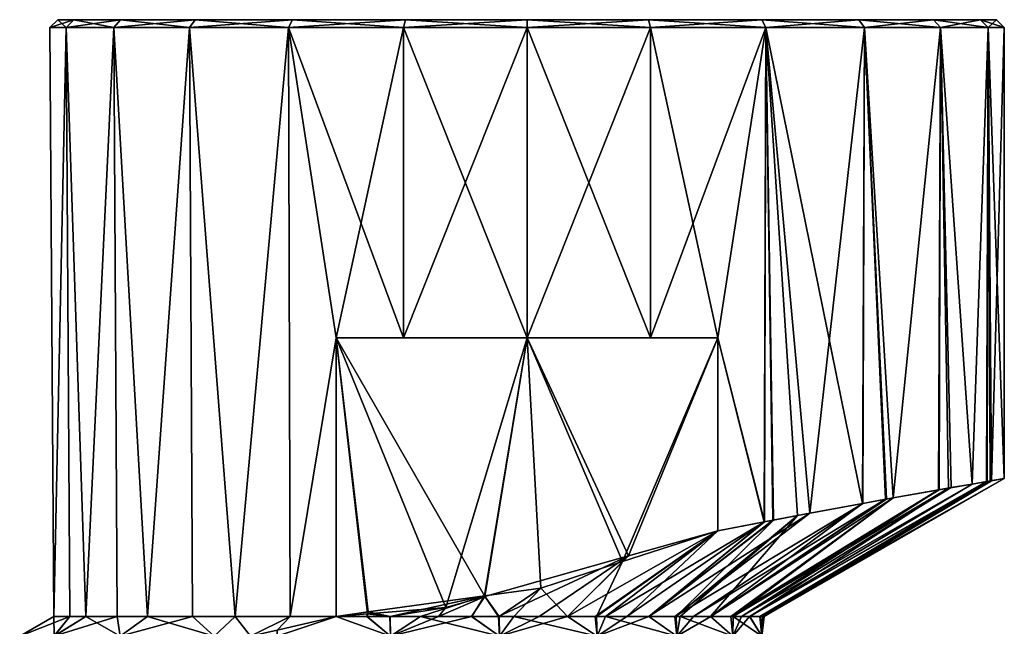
# Model space of a CAD drawing. Extents: x -0.15 to 0.15, y -0.636 to -0.004.
# Tile 256 of 256: x 0.067 to 0.092, y -0.041 to -0.025. Entities that reach past the tile are written whole.
import ezdxf

# ---------------------------------------------------------------- set-up
doc = ezdxf.new("R2010")
doc.units = 0
doc.layers.add('mesh', color=7, linetype='CONTINUOUS')

msp = doc.modelspace()

# ---------------------------------------------------------------- meshes
at = {"layer": 'mesh'}
mesh = msp.add_polyface(dxfattribs=at)
corners = [(0.08, -0.0253, -0.583694), (0.076946, -0.0253, -0.572296), (0.0741, -0.0253, -0.573475), (0.069781, -0.0253, -0.577794), (0.068602, -0.0253, -0.58064), (0.071656, -0.0253, -0.57535), (0.068602, -0.0253, -0.586748), (0.069781, -0.0253, -0.589594), (0.0682, -0.0253, -0.583694), (0.0741, -0.0253, -0.593913), (0.076946, -0.0253, -0.595092), (0.071656, -0.0253, -0.592038), (0.076894, -0.0255, -0.572103), (0.074, -0.0255, -0.573302), (0.071515, -0.0255, -0.575209), (0.069608, -0.0255, -0.577694), (0.068409, -0.0255, -0.580589), (0.068, -0.0255, -0.583694), (0.068409, -0.0255, -0.5868), (0.069608, -0.0255, -0.589694), (0.071515, -0.0255, -0.59218), (0.074, -0.0255, -0.594087), (0.076894, -0.0255, -0.595285), (0.08, -0.0253, -0.595494), (0.08, -0.0333, -0.572694), (0.075204, -0.0333, -0.572694), (0.076894, -0.0333, -0.572103), (0.077961, -0.040074, -0.572694), (0.08, -0.0333, -0.594694), (0.076894, -0.0333, -0.595285), (0.075204, -0.0333, -0.594694), (0.08, -0.0333, -0.571694), (0.074046, -0.0403, -0.57338), (0.072659, -0.0403, -0.574202), (0.07266, -0.0403, -0.593187), (0.074046, -0.0403, -0.594009), (0.07046, -0.0403, -0.576415), (0.071587, -0.0403, -0.575281), (0.068906, -0.0403, -0.57912), (0.069696, -0.0403, -0.577745), (0.068102, -0.0403, -0.582135), (0.068507, -0.0403, -0.580615), (0.068102, -0.0403, -0.585255), (0.068102, -0.0403, -0.583694), (0.068906, -0.0403, -0.588269), (0.068507, -0.0403, -0.586774), (0.071587, -0.0403, -0.592108), (0.07046, -0.0403, -0.590974), (0.069696, -0.0403, -0.589644)]
mesh.append_faces([[corners[k] for k in face] for face in [(0, 1, 2, 2), (0, 3, 4, 4), (0, 5, 3, 3), (2, 5, 0, 0), (0, 6, 7, 7), (0, 8, 6, 6), (4, 8, 0, 0), (0, 9, 10, 10), (0, 11, 9, 9), (7, 11, 0, 0), (12, 2, 1, 1), (13, 2, 12, 12), (13, 5, 2, 2), (14, 5, 13, 13), (14, 3, 5, 5), (15, 3, 14, 14), (15, 4, 3, 3), (16, 4, 15, 15), (16, 8, 4, 4), (17, 8, 16, 16), (17, 6, 8, 8), (18, 6, 17, 17), (18, 7, 6, 6), (19, 7, 18, 18), (19, 11, 7, 7), (20, 11, 19, 19), (20, 9, 11, 11), (21, 9, 20, 20), (21, 10, 9, 9), (22, 10, 21, 21), (22, 23, 10, 10), (24, 25, 26, 26), (24, 27, 25, 25), (28, 29, 30, 30), (12, 25, 13, 13), (12, 26, 25, 25), (31, 26, 12, 12), (32, 13, 25, 25), (33, 13, 32, 32), (33, 14, 13, 13), (21, 20, 34, 34), (21, 30, 29, 29), (35, 21, 34, 34), (35, 30, 21, 21), (22, 21, 29, 29), (14, 36, 15, 15), (33, 37, 14, 14), (15, 38, 16, 16), (36, 39, 15, 15), (16, 40, 17, 17), (38, 41, 16, 16), (17, 42, 18, 18), (40, 43, 17, 17), (18, 44, 19, 19), (18, 45, 44, 44), (42, 45, 18, 18), (20, 46, 34, 34), (20, 47, 46, 46), (19, 47, 20, 20), (19, 48, 47, 47), (44, 48, 19, 19)]])
mesh = msp.add_polyface(dxfattribs=at)
corners = [(0.091398, -0.0253, -0.586748), (0.0918, -0.0253, -0.583694), (0.08, -0.0253, -0.583694), (0.0859, -0.0253, -0.573475), (0.083054, -0.0253, -0.572296), (0.088344, -0.0253, -0.57535), (0.090219, -0.0253, -0.577794), (0.08, -0.0253, -0.571894), (0.076946, -0.0253, -0.572296), (0.083054, -0.0253, -0.595092), (0.0859, -0.0253, -0.593913), (0.08, -0.0253, -0.595494), (0.076946, -0.0253, -0.595092), (0.088344, -0.0253, -0.592038), (0.086, -0.0255, -0.573302), (0.083106, -0.0255, -0.572103), (0.08, -0.0255, -0.571694), (0.076894, -0.0255, -0.572103), (0.08, -0.0255, -0.595694), (0.076894, -0.0255, -0.595285), (0.083106, -0.0255, -0.595285), (0.086, -0.0255, -0.594087), (0.08, -0.0333, -0.572694), (0.083106, -0.0333, -0.572103), (0.084796, -0.0333, -0.572694), (0.08, -0.0333, -0.571694), (0.076894, -0.0333, -0.572103), (0.08255, -0.038781, -0.572694), (0.084796, -0.038147, -0.572694), (0.078941, -0.039798, -0.572694), (0.077961, -0.040074, -0.572694), (0.084796, -0.0333, -0.594694), (0.082397, -0.038925, -0.594694), (0.084796, -0.038147, -0.594694), (0.08, -0.0333, -0.594694), (0.080349, -0.03959, -0.594694), (0.078929, -0.039786, -0.594694), (0.075204, -0.0333, -0.594694), (0.083106, -0.0333, -0.595285), (0.08, -0.0333, -0.595694), (0.076894, -0.0333, -0.595285), (0.083066, -0.0403, -0.576315), (0.086182, -0.037883, -0.573493), (0.087113, -0.037705, -0.57403), (0.086198, -0.037879, -0.593916), (0.083751, -0.0403, -0.590332), (0.086803, -0.037763, -0.59358), (0.085974, -0.037922, -0.59404), (0.083059, -0.0403, -0.59106), (0.081971, -0.0403, -0.592204), (0.085963, -0.037925, -0.573367)]
mesh.append_faces([[corners[k] for k in face] for face in [(0, 1, 2, 2), (2, 3, 4, 4), (2, 5, 3, 3), (6, 5, 2, 2), (2, 7, 8, 8), (4, 7, 2, 2), (2, 9, 10, 10), (2, 11, 9, 9), (12, 11, 2, 2), (10, 13, 2, 2), (14, 4, 3, 3), (15, 4, 14, 14), (15, 7, 4, 4), (16, 7, 15, 15), (16, 8, 7, 7), (17, 8, 16, 16), (18, 11, 19, 19), (18, 9, 11, 11), (20, 9, 18, 18), (20, 10, 9, 9), (21, 10, 20, 20), (21, 13, 10, 10), (22, 23, 24, 24), (22, 25, 23, 23), (26, 25, 22, 22), (27, 24, 28, 28), (27, 22, 24, 24), (22, 29, 30, 30), (27, 29, 22, 22), (31, 32, 33, 33), (31, 34, 32, 32), (34, 35, 32, 32), (34, 36, 35, 35), (37, 36, 34, 34), (34, 31, 38, 38), (34, 39, 40, 40), (38, 39, 34, 34), (41, 42, 43, 43), (44, 45, 46, 46), (47, 48, 44, 44), (33, 49, 47, 47), (31, 21, 20, 20), (47, 31, 33, 33), (47, 21, 31, 31), (44, 21, 47, 47), (44, 46, 21, 21), (42, 14, 43, 43), (14, 24, 23, 23), (50, 14, 42, 42), (50, 24, 14, 14), (28, 24, 50, 50), (16, 25, 17, 17), (16, 23, 25, 25), (15, 23, 16, 16), (15, 14, 23, 23), (20, 38, 31, 31), (20, 39, 38, 38), (18, 39, 20, 20), (18, 40, 39, 39), (19, 40, 18, 18)]])
mesh = msp.add_polyface(dxfattribs=at)
corners = [(0.08, -0.0253, -0.583694), (0.091398, -0.0253, -0.58064), (0.090219, -0.0253, -0.577794), (0.0918, -0.0253, -0.583694), (0.090219, -0.0253, -0.589594), (0.091398, -0.0253, -0.586748), (0.088344, -0.0253, -0.592038), (0.091591, -0.0255, -0.580589), (0.092, -0.0255, -0.583694), (0.090392, -0.0255, -0.577694), (0.088344, -0.0253, -0.57535), (0.088485, -0.0255, -0.575209), (0.0859, -0.0253, -0.573475), (0.086, -0.0255, -0.573302), (0.088485, -0.0255, -0.59218), (0.086, -0.0255, -0.594087), (0.090392, -0.0255, -0.589694), (0.091591, -0.0255, -0.5868), (0.085124, -0.0403, -0.579543), (0.089204, -0.037324, -0.576051), (0.090346, -0.037122, -0.577726), (0.084617, -0.0403, -0.578514), (0.089015, -0.037357, -0.575774), (0.084188, -0.0403, -0.577645), (0.088446, -0.037461, -0.575252), (0.083715, -0.0403, -0.577085), (0.087113, -0.037705, -0.57403), (0.085859, -0.0403, -0.582281), (0.091555, -0.036913, -0.580602), (0.09168, -0.036891, -0.580941), (0.085591, -0.0403, -0.581022), (0.091192, -0.036975, -0.57962), (0.085392, -0.0403, -0.580088), (0.090667, -0.037065, -0.578198), (0.085855, -0.0403, -0.585477), (0.091647, -0.036897, -0.586584), (0.091568, -0.036911, -0.586791), (0.085604, -0.0403, -0.586365), (0.091194, -0.036975, -0.587767), (0.0906, -0.037077, -0.58932), (0.084614, -0.0403, -0.588867), (0.088436, -0.037463, -0.592125), (0.086803, -0.037763, -0.59358), (0.089038, -0.037353, -0.591589), (0.089209, -0.037323, -0.591339), (0.090358, -0.03712, -0.589671), (0.08596, -0.0403, -0.582753), (0.092, -0.036836, -0.583656), (0.085869, -0.0403, -0.585117), (0.085182, -0.0403, -0.587857)]
mesh.append_faces([[corners[k] for k in face] for face in [(0, 1, 2, 2), (0, 3, 1, 1), (0, 4, 5, 5), (0, 6, 4, 4), (7, 1, 8, 8), (7, 2, 1, 1), (9, 2, 7, 7), (9, 10, 2, 2), (11, 10, 9, 9), (11, 12, 10, 10), (13, 12, 11, 11), (14, 6, 15, 15), (14, 4, 6, 6), (16, 4, 14, 14), (16, 5, 4, 4), (17, 5, 16, 16), (17, 3, 5, 5), (8, 3, 17, 17), (8, 1, 3, 3), (18, 19, 20, 20), (21, 22, 19, 19), (23, 24, 22, 22), (25, 26, 24, 24), (27, 28, 29, 29), (30, 31, 28, 28), (32, 33, 31, 31), (34, 35, 36, 36), (37, 38, 39, 39), (36, 38, 37, 37), (40, 41, 42, 42), (43, 40, 44, 44), (15, 41, 14, 14), (15, 42, 41, 41), (16, 45, 39, 39), (16, 44, 45, 45), (14, 44, 16, 16), (14, 43, 44, 44), (41, 43, 14, 14), (38, 16, 39, 39), (38, 17, 16, 16), (36, 17, 38, 38), (29, 7, 8, 8), (28, 7, 29, 29), (36, 35, 17, 17), (31, 7, 28, 28), (31, 9, 7, 7), (33, 9, 31, 31), (11, 22, 24, 24), (11, 19, 22, 22), (9, 19, 11, 11), (9, 20, 19, 19), (33, 20, 9, 9), (26, 11, 24, 24), (26, 13, 11, 11), (46, 29, 47, 47), (48, 47, 35, 35), (49, 45, 44, 44), (49, 39, 45, 45), (29, 8, 47, 47), (17, 47, 8, 8), (17, 35, 47, 47)]])
mesh = msp.add_polyface(dxfattribs=at)
corners = [(0.075204, -0.0333, -0.572694), (0.075992, -0.040236, -0.572695), (0.0752, -0.0403, -0.572695), (0.077961, -0.040074, -0.572694), (0.075204, -0.0333, -0.594694), (0.076001, -0.04019, -0.594694), (0.078929, -0.039786, -0.594694), (0.075201, -0.0403, -0.594693), (0.075973, -0.0403, -0.572802), (0.076554, -0.0403, -0.572882), (0.077776, -0.0403, -0.57305), (0.076559, -0.0403, -0.594536), (0.077319, -0.0403, -0.594448), (0.075977, -0.0403, -0.594603), (0.074046, -0.0403, -0.57338), (0.074046, -0.0403, -0.594009), (0.071515, -0.0255, -0.575209), (0.071587, -0.0403, -0.575281), (0.07046, -0.0403, -0.576415), (0.069608, -0.0255, -0.577694), (0.069696, -0.0403, -0.577745), (0.068906, -0.0403, -0.57912), (0.068409, -0.0255, -0.580589), (0.068507, -0.0403, -0.580615), (0.068102, -0.0403, -0.582135), (0.068, -0.0255, -0.583694), (0.068102, -0.0403, -0.583694), (0.068102, -0.0403, -0.585255), (0.073047, -0.0408, -0.594519), (0.07266, -0.0403, -0.593187), (0.07213, -0.0408, -0.593872), (0.073721, -0.040644, -0.594574), (0.068906, -0.0403, -0.588269), (0.068106, -0.0408, -0.588599), (0.069772, -0.0408, -0.5915), (0.069696, -0.0403, -0.589644), (0.07046, -0.0403, -0.590974), (0.071587, -0.0403, -0.592108), (0.067243, -0.0408, -0.585367), (0.067243, -0.0408, -0.582022), (0.068507, -0.0403, -0.586774), (0.068105, -0.0408, -0.57879), (0.069772, -0.0408, -0.57589), (0.073721, -0.040644, -0.572815), (0.073047, -0.0408, -0.572869), (0.072659, -0.0403, -0.574202), (0.072129, -0.0408, -0.573517), (0.076565, -0.0408, -0.572806), (0.073717, -0.0408, -0.572769), (0.078602, -0.0403, -0.573379), (0.076565, -0.0408, -0.594582), (0.073717, -0.0408, -0.594619)]
mesh.append_faces([[corners[k] for k in face] for face in [(0, 1, 2, 2), (0, 3, 1, 1), (4, 5, 6, 6), (7, 5, 4, 4), (1, 8, 2, 2), (1, 9, 8, 8), (3, 9, 1, 1), (3, 10, 9, 9), (6, 11, 12, 12), (5, 11, 6, 6), (5, 13, 11, 11), (7, 13, 5, 5), (14, 0, 2, 2), (7, 4, 15, 15), (16, 17, 18, 18), (19, 20, 21, 21), (22, 23, 24, 24), (25, 26, 27, 27), (28, 29, 30, 30), (28, 15, 29, 29), (31, 15, 28, 28), (31, 7, 15, 15), (32, 33, 34, 34), (34, 35, 32, 32), (34, 36, 35, 35), (30, 36, 34, 34), (30, 37, 36, 36), (29, 37, 30, 30), (38, 26, 39, 39), (38, 27, 26, 26), (33, 27, 38, 38), (33, 40, 27, 27), (32, 40, 33, 33), (39, 23, 41, 41), (39, 24, 23, 23), (26, 24, 39, 39), (41, 20, 42, 42), (41, 21, 20, 20), (23, 21, 41, 41), (14, 2, 43, 43), (44, 14, 43, 43), (44, 45, 14, 14), (46, 45, 44, 44), (46, 17, 45, 45), (42, 17, 46, 46), (42, 18, 17, 17), (20, 18, 42, 42), (47, 8, 9, 9), (47, 2, 8, 8), (48, 2, 47, 47), (48, 43, 2, 2), (44, 43, 48, 48), (47, 10, 49, 49), (9, 10, 47, 47), (11, 50, 12, 12), (51, 31, 28, 28), (51, 7, 31, 31), (50, 7, 51, 51), (50, 13, 7, 7), (11, 13, 50, 50)]])
mesh = msp.add_polyface(dxfattribs=at)
corners = [(0.08923, -0.0408, -0.587505), (0.085907, -0.0408, -0.585118), (0.085176, -0.0408, -0.587871), (0.085907, -0.0408, -0.58227), (0.08975, -0.0408, -0.583694), (0.089744, -0.0408, -0.583278), (0.089292, -0.0408, -0.587343), (0.085176, -0.0408, -0.579518), (0.087736, -0.0408, -0.576346), (0.083763, -0.0408, -0.577045), (0.087985, -0.0408, -0.576698), (0.085902, -0.0408, -0.573759), (0.085385, -0.0408, -0.573317), (0.088097, -0.0408, -0.590479), (0.087718, -0.0408, -0.591031), (0.083763, -0.0408, -0.590344), (0.086031, -0.0408, -0.593486), (0.085376, -0.0408, -0.594063), (0.086433, -0.04137, -0.593892), (0.08799, -0.041117, -0.591194), (0.088314, -0.041064, -0.590634), (0.090012, -0.041666, -0.587693), (0.08799, -0.041117, -0.576194), (0.085969, -0.041666, -0.572693), (0.085963, -0.037925, -0.573367), (0.082513, -0.0403, -0.575659), (0.084796, -0.038147, -0.572694), (0.085124, -0.0403, -0.579543), (0.090346, -0.037122, -0.577726), (0.085392, -0.0403, -0.580088), (0.084617, -0.0403, -0.578514), (0.089204, -0.037324, -0.576051), (0.084188, -0.0403, -0.577645), (0.089015, -0.037357, -0.575774), (0.083715, -0.0403, -0.577085), (0.088446, -0.037461, -0.575252), (0.083066, -0.0403, -0.576315), (0.087113, -0.037705, -0.57403), (0.086182, -0.037883, -0.573493), (0.085859, -0.0403, -0.582281), (0.09168, -0.036891, -0.580941), (0.08596, -0.0403, -0.582753), (0.085591, -0.0403, -0.581022), (0.091555, -0.036913, -0.580602), (0.091192, -0.036975, -0.57962), (0.090667, -0.037065, -0.578198), (0.085855, -0.0403, -0.585477), (0.091568, -0.036911, -0.586791), (0.085604, -0.0403, -0.586365), (0.085869, -0.0403, -0.585117), (0.091647, -0.036897, -0.586584), (0.089038, -0.037353, -0.591589), (0.088436, -0.037463, -0.592125), (0.084614, -0.0403, -0.588867), (0.086803, -0.037763, -0.59358), (0.083849, -0.0403, -0.590229), (0.083751, -0.0403, -0.590332), (0.085924, -0.0403, -0.583691), (0.089237, -0.0408, -0.579839), (0.092, -0.036836, -0.583656), (0.0906, -0.037077, -0.58932), (0.085182, -0.0403, -0.587857), (0.089209, -0.037323, -0.591339)]
mesh.append_faces([[corners[k] for k in face] for face in [(0, 1, 2, 2), (3, 4, 5, 5), (1, 4, 3, 3), (1, 6, 4, 4), (0, 6, 1, 1), (7, 8, 9, 9), (7, 10, 8, 8), (9, 11, 12, 12), (8, 11, 9, 9), (2, 13, 0, 0), (2, 14, 13, 13), (15, 14, 2, 2), (15, 16, 14, 14), (17, 16, 15, 15), (18, 16, 17, 17), (19, 14, 16, 16), (20, 13, 14, 14), (21, 6, 0, 0), (22, 8, 10, 10), (23, 11, 8, 8), (23, 12, 11, 11), (24, 25, 26, 26), (27, 28, 29, 29), (30, 31, 27, 27), (32, 33, 30, 30), (34, 35, 32, 32), (36, 37, 34, 34), (24, 38, 36, 36), (39, 40, 41, 41), (42, 43, 39, 39), (29, 44, 42, 42), (28, 45, 29, 29), (46, 47, 48, 48), (49, 50, 46, 46), (51, 52, 53, 53), (54, 55, 53, 53), (54, 56, 55, 55), (30, 7, 9, 9), (27, 7, 30, 30), (3, 39, 41, 41), (3, 42, 39, 39), (7, 42, 3, 3), (7, 29, 42, 42), (27, 29, 7, 7), (1, 46, 48, 48), (1, 49, 46, 46), (3, 49, 1, 1), (3, 57, 49, 49), (41, 57, 3, 3), (2, 53, 55, 55), (3, 58, 7, 7), (3, 5, 58, 58), (58, 10, 7, 7), (22, 10, 58, 58), (41, 59, 57, 57), (57, 59, 49, 49), (48, 60, 61, 61), (62, 53, 61, 61), (61, 1, 48, 48), (61, 2, 1, 1), (61, 53, 2, 2)]])
mesh = msp.add_polyface(dxfattribs=at)
corners = [(0.076565, -0.0408, -0.594582), (0.078794, -0.0408, -0.597846), (0.079308, -0.0408, -0.593816), (0.083763, -0.0408, -0.577045), (0.085385, -0.0408, -0.573317), (0.081762, -0.0408, -0.575018), (0.082344, -0.0408, -0.57098), (0.079308, -0.0408, -0.573573), (0.083135, -0.0408, -0.57139), (0.080363, -0.0408, -0.569954), (0.078789, -0.0408, -0.569564), (0.082334, -0.0408, -0.596389), (0.081762, -0.0408, -0.592371), (0.080189, -0.0408, -0.597502), (0.085376, -0.0408, -0.594063), (0.083763, -0.0408, -0.590344), (0.0833, -0.0408, -0.595887), (0.079026, -0.041603, -0.568694), (0.078941, -0.039798, -0.572694), (0.077776, -0.0403, -0.57305), (0.077961, -0.040074, -0.572694), (0.078602, -0.0403, -0.573379), (0.079278, -0.0403, -0.573648), (0.08255, -0.038781, -0.572694), (0.080306, -0.0403, -0.574058), (0.081014, -0.0403, -0.574572), (0.084796, -0.038147, -0.572694), (0.081716, -0.0403, -0.575081), (0.082513, -0.0403, -0.575659), (0.085963, -0.037925, -0.573367), (0.083066, -0.0403, -0.576315), (0.086198, -0.037879, -0.593916), (0.083059, -0.0403, -0.59106), (0.083751, -0.0403, -0.590332), (0.085974, -0.037922, -0.59404), (0.081971, -0.0403, -0.592204), (0.084796, -0.038147, -0.594694), (0.081746, -0.0403, -0.592346), (0.082397, -0.038925, -0.594694), (0.081014, -0.0403, -0.592807), (0.080349, -0.03959, -0.594694), (0.079296, -0.0403, -0.593781), (0.078929, -0.039786, -0.594694), (0.078608, -0.0403, -0.594013), (0.079664, -0.0403, -0.593657), (0.077319, -0.0403, -0.594448), (0.076565, -0.0408, -0.572806), (0.083715, -0.0403, -0.577085), (0.084188, -0.0403, -0.577645), (0.084617, -0.0403, -0.578514), (0.083849, -0.0403, -0.590229), (0.085176, -0.0408, -0.587871)]
mesh.append_faces([[corners[k] for k in face] for face in [(0, 1, 2, 2), (3, 4, 5, 5), (5, 6, 7, 7), (5, 8, 6, 6), (4, 8, 5, 5), (7, 9, 10, 10), (6, 9, 7, 7), (2, 11, 12, 12), (2, 13, 11, 11), (1, 13, 2, 2), (12, 14, 15, 15), (12, 16, 14, 14), (11, 16, 12, 12), (17, 10, 9, 9), (18, 19, 20, 20), (18, 21, 19, 19), (18, 22, 21, 21), (23, 22, 18, 18), (23, 24, 22, 22), (23, 25, 24, 24), (26, 25, 23, 23), (26, 27, 25, 25), (26, 28, 27, 27), (29, 30, 28, 28), (31, 32, 33, 33), (34, 35, 32, 32), (36, 37, 35, 35), (38, 37, 36, 36), (38, 39, 37, 37), (40, 39, 38, 38), (41, 42, 43, 43), (41, 40, 42, 42), (44, 40, 41, 41), (44, 39, 40, 40), (42, 45, 43, 43), (7, 22, 24, 24), (7, 21, 22, 22), (46, 21, 7, 7), (25, 7, 24, 24), (25, 5, 7, 7), (27, 5, 25, 25), (3, 47, 48, 48), (3, 30, 47, 47), (5, 30, 3, 3), (5, 28, 30, 30), (27, 28, 5, 5), (49, 3, 48, 48), (15, 33, 32, 32), (15, 50, 33, 33), (51, 50, 15, 15), (35, 15, 32, 32), (35, 12, 15, 15), (37, 12, 35, 35), (2, 41, 43, 43), (2, 44, 41, 41), (12, 44, 2, 2), (12, 39, 44, 44), (37, 39, 12, 12), (45, 2, 43, 43), (45, 0, 2, 2)]])

doc.saveas('drawing.dxf')
